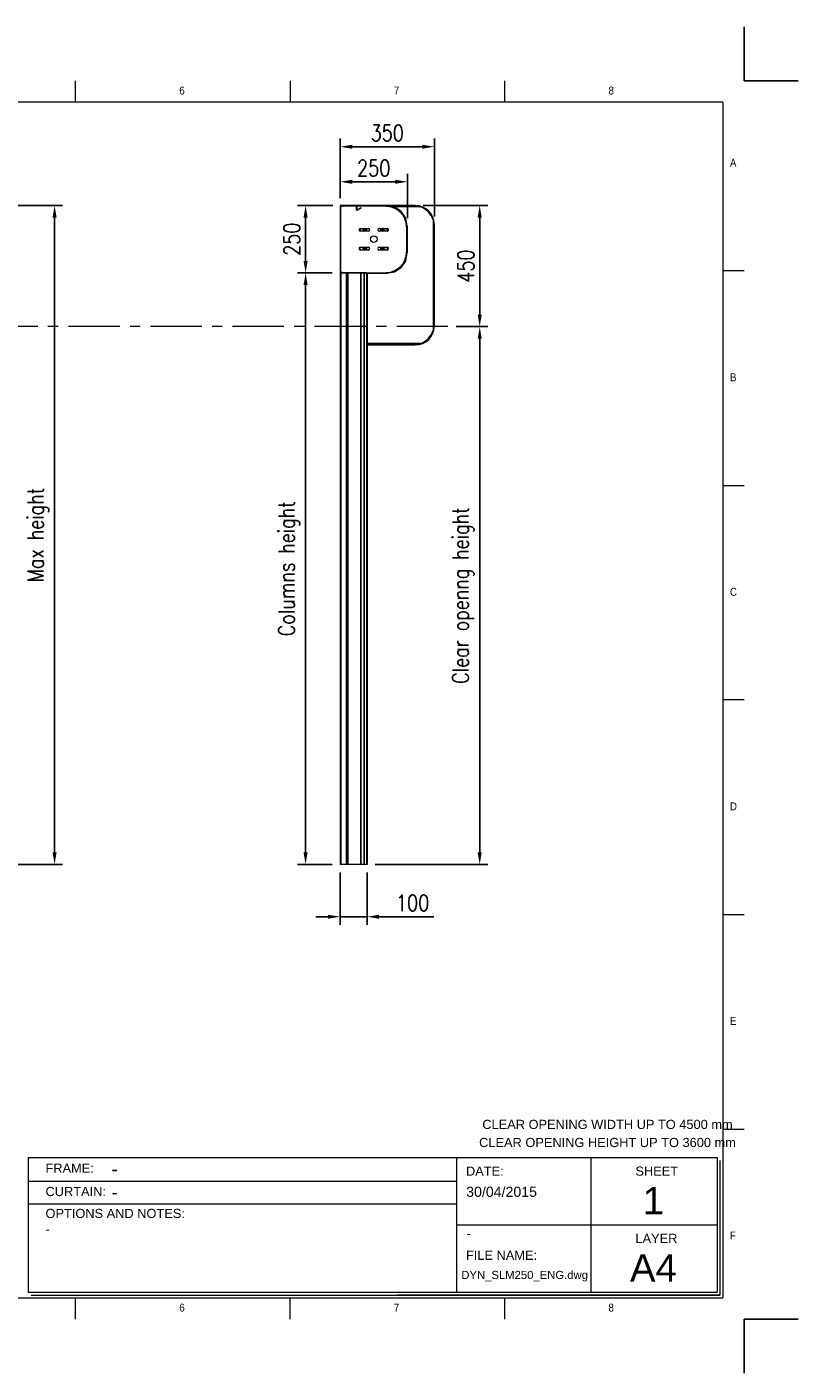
# Model space of a CAD drawing. Header units: millimetres. Extents: x 1545 to 17790, y 764 to 5765.
# Tile 4 of 4: x 5640 to 8504, y 764 to 5765. Entities that reach past the tile are written whole.
import ezdxf

# ---------------------------------------------------------------- set-up
doc = ezdxf.new("R2010")
doc.units = ezdxf.units.MM
doc.header["$LTSCALE"] = 50
doc.header["$PDSIZE"] = -1
doc.linetypes.add('CENTERX2', pattern=[20.32, 12.7, -2.54, 2.54, -2.54])
doc.layers.add('FORMAT', color=7, linetype='Continuous')
doc.styles.add('NYIP', font='romans.shx', dxfattribs={"width": 0.8})
doc.styles.add('SLDTEXTSTYLE0', font='GOTHIC.TTF', dxfattribs={"width": 0.913})
doc.styles.get("Standard").update_dxf_attribs({"font": 'GOTHIC.TTF'})
doc.dimstyles.new('STANDARD35', dxfattribs={"dimscale": 35, "dimtxt": 2, "dimasz": 1.5, "dimexe": 1, "dimexo": 1, "dimgap": 0.7, "dimtad": 1, "dimdec": 0, "dimdsep": 46, "dimtxsty": 'NYIP', "dimcen": 0, "dimclrd": 1, "dimclre": 1, "dimclrt": 2, "dimadec": 0, "dimazin": 0, "dimtfac": 1, "dimtdec": 0, "dimtix": 1, "dimtmove": 0, "dimatfit": 3, "dimfxl": 0, "dimtvp": 1, "dimtolj": 1, "dimtzin": 0, "dimarcsym": 0})

# ---------------------------------------------------------------- blocks, each defined once
blk = doc.blocks.new('A$C7C9C4F3F')
at = {"color": 7, "lineweight": 5}
for p, q in [((8295, 11245), (8295, 11504)), ((0, 1766), (199, 1766))]:
    blk.add_line(p, q, dxfattribs=at)
at = {"layer": 'FORMAT', "color": 7, "lineweight": 5}
for p, q in [((2216, 11304), (2216, 11504)), ((4209, 11504), (4209, 11304)), ((6202, 11304), (6202, 11504)), ((10188, 11304), (10188, 11504)), ((12181, 11504), (12181, 11304)), ((14174, 11304), (14174, 11504)), ((16199, 11304), (199, 11304)), ((199, 11304), (199, 199)), ((16199, 11304), (16199, 199)), ((199, 9738), (0, 9738)), ((16399, 9738), (16199, 9738)), ((0, 7745), (199, 7745)), ((16199, 7745), (16399, 7745)), ((0, 5752), (199, 5752)), ((16399, 5752), (16199, 5752)), ((0, 3759), (199, 3759)), ((16199, 3759), (16399, 3759)), ((16199, 1766), (16399, 1766)), ((8295, 0), (8295, 258)), ((199, 199), (16199, 199)), ((2224, 0), (2224, 199)), ((4018, 199), (4018, 0)), ((6210, 0), (6210, 199)), ((10188, 0), (10188, 199)), ((12181, 0), (12181, 199)), ((14174, 0), (14174, 199))]:
    blk.add_line(p, q, dxfattribs=at)
at = {"color": 7, "lineweight": 5, "char_height": 73.8, "attachment_point": 1, "style": 'SLDTEXTSTYLE0'}
for s, insert in [('1', (1203, 11450)), ('2', (3180, 11450)), ('3', (5173, 11450)), ('4', (7166, 11450)), ('5', (9159, 11450)), ('6', (11152, 11450)), ('7', (13145, 11450)), ('8', (15138, 11450)), ('A', (66, 10780)), ('A', (16266, 10780)), ('B', (66, 8787)), ('B', (16266, 8787)), ('C', (66, 6794)), ('C', (16266, 6794)), ('D', (66, 4801)), ('D', (16266, 4801)), ('E', (66, 2808)), ('1', (1012, 145)), ('2', (2988, 145)), ('3', (4981, 145)), ('4', (6974, 145))]:
    blk.add_mtext(s, dxfattribs=dict(at, insert=insert))
at = {"layer": 'FORMAT', "color": 7, "lineweight": 5, "char_height": 73.8, "attachment_point": 1, "style": 'SLDTEXTSTYLE0'}
for s, insert in [('E', (16266, 2808)), ('F', (66, 815)), ('F', (16266, 815)), ('5', (9159, 145)), ('6', (11152, 145)), ('7', (13145, 145)), ('8', (15138, 145))]:
    blk.add_mtext(s, dxfattribs=dict(at, insert=insert))
blk = doc.blocks.new('*D31')
at = {"color": 1, "lineweight": -2, "transparency": 16777216}
for p, q in [((6803.1, 5128.9), (6803.1, 5349.9)), ((6848.1, 5319.9), (7108.1, 5319.9)), ((7153.1, 5060.4), (7153.1, 5349.9))]:
    blk.add_line(p, q, dxfattribs=at)
at = {"color": 1, "transparency": 16777216}
for points in [[(6848.1, 5327.4), (6848.1, 5312.4), (6803.1, 5319.9)], [(7108.1, 5327.4), (7108.1, 5312.4), (7153.1, 5319.9)]]:
    blk.add_solid(points, dxfattribs=at)
at = {"layer": 'Defpoints', "color": 0, "transparency": 16777216}
for p in [(7153.1, 5319.9), (6803.1, 5098.9), (7153.1, 5030.4)]:
    blk.add_point(p, dxfattribs=at)
at = {"color": 2, "lineweight": 0, "transparency": 16777216, "insert": (6978.1, 5370.9), "char_height": 60, "attachment_point": 5, "style": 'NYIP'}
blk.add_mtext('\\A1;350', dxfattribs=at)
blk = doc.blocks.new('*D32')
at = {"color": 1, "lineweight": -2, "transparency": 16777216}
for p, q in [((6803.1, 5128.9), (6803.1, 5219.7)), ((7052.8, 5054.7), (7052.8, 5219.7)), ((6848.1, 5189.7), (7007.8, 5189.7))]:
    blk.add_line(p, q, dxfattribs=at)
at = {"color": 1, "transparency": 16777216}
for points in [[(6848.1, 5197.2), (6848.1, 5182.2), (6803.1, 5189.7)], [(7007.8, 5197.2), (7007.8, 5182.2), (7052.8, 5189.7)]]:
    blk.add_solid(points, dxfattribs=at)
at = {"layer": 'Defpoints', "color": 0, "transparency": 16777216}
for p in [(7052.8, 5189.7), (6803.1, 5098.9), (7052.8, 5024.7)]:
    blk.add_point(p, dxfattribs=at)
at = {"color": 2, "lineweight": 0, "transparency": 16777216, "insert": (6927.9, 5240.7), "char_height": 60, "attachment_point": 5, "style": 'NYIP'}
blk.add_mtext('\\A1;250', dxfattribs=at)
blk = doc.blocks.new('*D33')
at = {"color": 1, "lineweight": -2, "transparency": 16777216}
for p, q in [((6775.6, 5101.4), (6644.8, 5101.4)), ((6674.8, 5056.4), (6674.8, 4895.9)), ((6773.1, 4850.9), (6644.8, 4850.9))]:
    blk.add_line(p, q, dxfattribs=at)
at = {"color": 1, "transparency": 16777216}
for points in [[(6667.3, 5056.4), (6682.3, 5056.4), (6674.8, 5101.4)], [(6667.3, 4895.9), (6682.3, 4895.9), (6674.8, 4850.9)]]:
    blk.add_solid(points, dxfattribs=at)
at = {"layer": 'Defpoints', "color": 0, "transparency": 16777216}
for p in [(6805.6, 5101.4), (6674.8, 4850.9), (6803.1, 4850.9)]:
    blk.add_point(p, dxfattribs=at)
at = {"color": 2, "lineweight": 0, "transparency": 16777216, "insert": (6623.8, 4976.2), "char_height": 60, "attachment_point": 5, "rotation": 90, "style": 'NYIP'}
blk.add_mtext('\\A1;250', dxfattribs=at)
blk = doc.blocks.new('*D34')
at = {"color": 1, "lineweight": -2, "transparency": 16777216}
for p, q in [((6773.1, 4850.9), (6644.8, 4850.9)), ((6674.8, 4805.9), (6674.8, 2697.9)), ((6773.1, 2652.9), (6644.8, 2652.9))]:
    blk.add_line(p, q, dxfattribs=at)
at = {"color": 1, "transparency": 16777216}
for points in [[(6667.3, 4805.9), (6682.3, 4805.9), (6674.8, 4850.9)], [(6667.3, 2697.9), (6682.3, 2697.9), (6674.8, 2652.9)]]:
    blk.add_solid(points, dxfattribs=at)
at = {"layer": 'Defpoints', "color": 0, "transparency": 16777216}
for p in [(6803.1, 4850.9), (6674.8, 2652.9), (6803.1, 2652.9)]:
    blk.add_point(p, dxfattribs=at)
at = {"color": 2, "lineweight": 0, "transparency": 16777216, "insert": (6613.8, 3751.9), "char_height": 60, "attachment_point": 5, "rotation": 90, "style": 'NYIP'}
blk.add_mtext('\\A1;Columns height', dxfattribs=at)
blk = doc.blocks.new('*D35')
at = {"color": 1, "lineweight": -2, "transparency": 16777216}
for p, q in [((7112.1, 5101.4), (7351.6, 5101.4)), ((7321.6, 5056.4), (7321.6, 4696.4)), ((7233.7, 4651.4), (7351.6, 4651.4))]:
    blk.add_line(p, q, dxfattribs=at)
at = {"color": 1, "transparency": 16777216}
for points in [[(7314.1, 5056.4), (7329.1, 5056.4), (7321.6, 5101.4)], [(7314.1, 4696.4), (7329.1, 4696.4), (7321.6, 4651.4)]]:
    blk.add_solid(points, dxfattribs=at)
at = {"layer": 'Defpoints', "color": 0, "transparency": 16777216}
for p in [(7082.1, 5101.4), (7203.7, 4651.4), (7321.6, 4651.4)]:
    blk.add_point(p, dxfattribs=at)
at = {"color": 2, "lineweight": 0, "transparency": 16777216, "insert": (7270.6, 4876.4), "char_height": 60, "attachment_point": 5, "rotation": 90, "style": 'NYIP'}
blk.add_mtext('\\A1;450', dxfattribs=at)
blk = doc.blocks.new('*D36')
at = {"color": 1, "lineweight": -2, "transparency": 16777216}
for p, q in [((7233.7, 4651.4), (7351.6, 4651.4)), ((7321.6, 2697.9), (7321.6, 4606.4)), ((6933.1, 2652.9), (7351.6, 2652.9))]:
    blk.add_line(p, q, dxfattribs=at)
at = {"color": 1, "transparency": 16777216}
for points in [[(7314.1, 4606.4), (7329.1, 4606.4), (7321.6, 4651.4)], [(7314.1, 2697.9), (7329.1, 2697.9), (7321.6, 2652.9)]]:
    blk.add_solid(points, dxfattribs=at)
at = {"layer": 'Defpoints', "color": 0, "transparency": 16777216}
for p in [(7203.7, 4651.4), (7321.6, 4651.4), (6903.1, 2652.9)]:
    blk.add_point(p, dxfattribs=at)
at = {"color": 2, "lineweight": 0, "transparency": 16777216, "insert": (7260.6, 3652.2), "char_height": 60, "attachment_point": 5, "rotation": 90, "style": 'NYIP'}
blk.add_mtext('\\A1;Clear openng height', dxfattribs=at)
blk = doc.blocks.new('*D37')
at = {"color": 1, "lineweight": -2, "transparency": 16777216}
for p, q in [((6803.1, 2622.9), (6803.1, 2429.1)), ((6903.1, 2622.9), (6903.1, 2429.1)), ((6758.1, 2459.1), (6713.1, 2459.1)), ((6803.1, 2459.1), (6903.1, 2459.1)), ((6948.1, 2459.1), (7151.7, 2459.1))]:
    blk.add_line(p, q, dxfattribs=at)
at = {"color": 1, "transparency": 16777216}
for points in [[(6758.1, 2466.6), (6758.1, 2451.6), (6803.1, 2459.1)], [(6948.1, 2466.6), (6948.1, 2451.6), (6903.1, 2459.1)]]:
    blk.add_solid(points, dxfattribs=at)
at = {"layer": 'Defpoints', "color": 0, "transparency": 16777216}
for p in [(6803.1, 2652.9), (6903.1, 2652.9), (6903.1, 2459.1)]:
    blk.add_point(p, dxfattribs=at)
at = {"color": 2, "lineweight": 0, "transparency": 16777216, "insert": (7072.4, 2510.1), "char_height": 60, "attachment_point": 5, "style": 'NYIP'}
blk.add_mtext('\\A1;100', dxfattribs=at)
blk = doc.blocks.new('*D41')
at = {"color": 1, "lineweight": -2, "transparency": 16777216}
for p, q in [((5274, 5101.4), (5772.3, 5101.4)), ((5742.3, 5056.4), (5742.3, 2697.9)), ((5274, 2652.9), (5772.3, 2652.9))]:
    blk.add_line(p, q, dxfattribs=at)
at = {"color": 1, "transparency": 16777216}
for points in [[(5734.8, 5056.4), (5749.8, 5056.4), (5742.3, 5101.4)], [(5734.8, 2697.9), (5749.8, 2697.9), (5742.3, 2652.9)]]:
    blk.add_solid(points, dxfattribs=at)
at = {"layer": 'Defpoints', "color": 0, "transparency": 16777216}
for p in [(5244, 5101.4), (5244, 2652.9), (5742.3, 2652.9)]:
    blk.add_point(p, dxfattribs=at)
at = {"color": 2, "lineweight": 0, "transparency": 16777216, "insert": (5681.3, 3877.2), "char_height": 60, "attachment_point": 5, "rotation": 90, "style": 'NYIP'}
blk.add_mtext('\\A1;Max height', dxfattribs=at)

msp = doc.modelspace()

# ---------------------------------------------------------------- linework, layer by layer
at = {"color": 2}
for p, q in [((8304.3, 5565), (8304.3, 5765)), ((8304.3, 5565), (8504.3, 5565)), ((8304.3, 963.5), (8504.3, 963.5)), ((8304.3, 963.5), (8304.3, 763.5))]:
    msp.add_line(p, q, dxfattribs=at)
at = {"color": 7, "lineweight": 5}
for p, q in [((6804.6, 5098.9), (6803.1, 5098.9)), ((6803.1, 5098.9), (6803.1, 4851.9)), ((6803.7, 5101.4), (6803.7, 5100.5)), ((6805.6, 5101.4), (6803.7, 5101.4)), ((6804.6, 5098.9), (6804.6, 4851.9)), ((6804.6, 5096.6), (6805.1, 5096.6)), ((6804.7, 5099.4), (6808.2, 5099.4)), ((6805.1, 5096.6), (6805.1, 4854.9)), ((6808.2, 5096.6), (6805.1, 5096.6)), ((6805.6, 5101.4), (6805.6, 5099.9)), ((6862.6, 5101.4), (6805.6, 5101.4)), ((6862.6, 5099.9), (6805.6, 5099.9)), ((6808.2, 5099.4), (6808.2, 5099.9)), ((6808.2, 5099.4), (6808.2, 5096.6)), ((6974.2, 5099.4), (6808.2, 5099.4)), ((6862.6, 5099.9), (6862.6, 5101.4)), ((7082.1, 5101.4), (6862.6, 5101.4)), ((6865.1, 5098.9), (6863.6, 5098.9)), ((6863.6, 5086.2), (6863.6, 5098.9)), ((6863.6, 5086.2), (6865.1, 5086.2)), ((6865.6, 5097.5), (6864.4, 5097.5)), ((6864.4, 5097.5), (6864.4, 5084.9)), ((6864.4, 5084.9), (6865.6, 5084.9)), ((6864.6, 5100.4), (6865.8, 5100.4)), ((6864.9, 5099.9), (6865.3, 5099.9)), ((6865.1, 5086.2), (6865.1, 5098.9)), ((6865.6, 5097.5), (6865.6, 5084.9)), ((6880.2, 5093.2), (6866.6, 5085.4)), ((6866.6, 5085.4), (6867.3, 5084.1)), ((6880.9, 5091.9), (6867.3, 5084.1)), ((6868, 5101.1), (6868, 5099.9)), ((6976.4, 5101.1), (6868, 5101.1)), ((6976.4, 5099.9), (6868, 5099.9)), ((6880.9, 5091.9), (6880.2, 5093.2)), ((6974.2, 5099.9), (6974.2, 5099.4)), ((6974.2, 5099.4), (6974.2, 5097.9)), ((6974.2, 5097.9), (6974.6, 5097.9)), ((6976.4, 5099.9), (6976.4, 5101.1)), ((6977.1, 5101), (6976.8, 5099.9)), ((7004.8, 5094.3), (6976.8, 5099.9)), ((7005.1, 5095.5), (6977.1, 5101)), ((6980.2, 5100.4), (7082.1, 5100.4)), ((6990.5, 5097.1), (6985.3, 5097.1)), ((7099.7, 5097.1), (6996.7, 5097.1)), ((7004.8, 5094.3), (7005.1, 5095.5)), ((7006.4, 5094.9), (7005.7, 5093.9)), ((7029.2, 5078.2), (7005.7, 5093.9)), ((7029.9, 5079.2), (7006.4, 5094.9)), ((7029.2, 5078.2), (7029.9, 5079.2)), ((7030.9, 5078.2), (7029.9, 5077.6)), ((7045.6, 5054), (7029.9, 5077.6)), ((7046.6, 5054.7), (7030.9, 5078.2)), ((7045.6, 5054), (7046.6, 5054.7)), ((7047.2, 5053.4), (7046, 5053.2)), ((7051.5, 5025.1), (7046, 5053.2)), ((7052.7, 5025.4), (7047.2, 5053.4)), ((6878.1, 5006.2), (6878.1, 5013.9)), ((6878.3, 5016.7), (6907.8, 5016.7)), ((6907.8, 5006.2), (6878.3, 5006.2)), ((6894.8, 5013.8), (6888.5, 5007.5)), ((6896, 5010.1), (6896.1, 5010.7)), ((6948.3, 5016.7), (6977.8, 5016.7)), ((6977.8, 5006.2), (6948.3, 5006.2)), ((6965, 5010.1), (6960.1, 5015.1)), ((6978.1, 5013.9), (6978.1, 5006.2)), ((6980.6, 5015.9), (6980.6, 5006.9)), ((7051.1, 5022.9), (7049.6, 5022.9)), ((7051.1, 4927.9), (7051.1, 5022.9)), ((7051.1, 5022.9), (7051.6, 5022.9)), ((7051.5, 5025.1), (7052.7, 5025.4)), ((7052.8, 5024.7), (7051.6, 5024.7)), ((7051.6, 4926.1), (7051.6, 5024.7)), ((7052.8, 4926.1), (7052.8, 5024.7)), ((7148.2, 5048.6), (7148.2, 4636.9)), ((7152.1, 5030.4), (7151.5, 5030.4)), ((7151.7, 5026.2), (7152.1, 5026.2)), ((7152.1, 5030.4), (7152.1, 4654.4)), ((7153.1, 4654.4), (7153.1, 5030.4)), ((6878.1, 4938.9), (6878.1, 4946.7)), ((6878.3, 4946.7), (6907.8, 4946.7)), ((6907.8, 4936.2), (6878.3, 4936.2)), ((6888.7, 4945.2), (6895.1, 4938.9)), ((6948.3, 4946.7), (6977.8, 4946.7)), ((6977.8, 4936.2), (6948.3, 4936.2)), ((6959.6, 4937.3), (6965, 4942.6)), ((6978.1, 4946.7), (6978.1, 4938.9)), ((6980.6, 4945.9), (6980.6, 4936.9)), ((7046, 4897.7), (7051.5, 4925.7)), ((7047.2, 4897.4), (7052.7, 4925.4)), ((7051.1, 4927.9), (7049.6, 4927.9)), ((7051.6, 4927.9), (7051.1, 4927.9)), ((7052.7, 4925.4), (7051.5, 4925.7)), ((7051.6, 4926.1), (7052.8, 4926.1)), ((6803.1, 4851.9), (6804.6, 4851.9)), ((6803.1, 4850.9), (6803.1, 4851.9)), ((6805.1, 4854.9), (6804.6, 4854.9)), ((6806.6, 4854.2), (6804.6, 4854.2)), ((6805.1, 4854.9), (6808.5, 4854.9)), ((6806.6, 4854.2), (6806.6, 4854.9)), ((6807.1, 4854.2), (6806.6, 4854.2)), ((6807, 4850.9), (6807, 4854.2)), ((6807.1, 4854.9), (6807.1, 4854.2)), ((6808.2, 4854.2), (6807.1, 4854.2)), ((6808.2, 4853.4), (6808.2, 4854.2)), ((6808.2, 4852.9), (6808.2, 4853.4)), ((6808.2, 4853.4), (6808.5, 4853.4)), ((6808.5, 4852.9), (6808.2, 4852.9)), ((6808.2, 4850.9), (6808.2, 4852.9)), ((6808.5, 4854.9), (6808.5, 4851.4)), ((6974.6, 4852.9), (6974.2, 4852.9)), ((6974.2, 4851.4), (6974.2, 4852.9)), ((6976.8, 4851), (7004.8, 4856.5)), ((6977.1, 4849.8), (7005.1, 4855.4)), ((7005.1, 4855.4), (7004.8, 4856.5)), ((7005.7, 4856.9), (7029.2, 4872.6)), ((7005.7, 4856.9), (7006.4, 4855.9)), ((7006.4, 4855.9), (7029.9, 4871.6)), ((7029.9, 4871.6), (7029.2, 4872.6)), ((7029.9, 4873.3), (7045.6, 4896.8)), ((7029.9, 4873.3), (7030.9, 4872.6)), ((7030.9, 4872.6), (7046.6, 4896.2)), ((7046.6, 4896.2), (7045.6, 4896.8)), ((7046, 4897.7), (7047.2, 4897.4)), ((6803.1, 4850.9), (6803.1, 2652.9)), ((6805.9, 4850.9), (6803.1, 4850.9)), ((6805.9, 4850.9), (6805.9, 2652.9)), ((6825.3, 4850.9), (6805.9, 4850.9)), ((6808.5, 4851.4), (6974.2, 4851.4)), ((6808.5, 4850.9), (6808.5, 4851.4)), ((6825.3, 4850.9), (6825.3, 4732.9)), ((6830.1, 4850.9), (6825.3, 4850.9)), ((6825.3, 4847.9), (6828.6, 4847.9)), ((6828.1, 4847.9), (6828.1, 4732.9)), ((6832, 4850.9), (6830.1, 4850.9)), ((6832, 4850.9), (6832, 2652.9)), ((6879.1, 4850.9), (6832, 4850.9)), ((6879.1, 4850.9), (6879.1, 2652.9)), ((6880.1, 4850.9), (6879.1, 4850.9)), ((6880.1, 4850.9), (6880.1, 2652.9)), ((6881.5, 4850.9), (6880.1, 4850.9)), ((6900.1, 4850.9), (6881.5, 4850.9)), ((6891.1, 4850.9), (6891.1, 2652.9)), ((6892.8, 4850.9), (6892.8, 2652.9)), ((6900.1, 4850.9), (6900.1, 4849.7)), ((6900.1, 4850.9), (6976.4, 4850.9)), ((6900.1, 4849.7), (6976.4, 4849.7)), ((6900.5, 4849.7), (6900.5, 2652.9)), ((6901.5, 4849.7), (6901.5, 2652.9)), ((6903.1, 4849.7), (6903.1, 2652.9)), ((6974.2, 4851.4), (6974.2, 4850.9)), ((6976.4, 4849.7), (6976.4, 4850.9)), ((6976.8, 4851), (6977.1, 4849.8)), ((6825.3, 4732.9), (6825.3, 2652.9)), ((6828.1, 4732.9), (6825.3, 4732.9)), ((6828.1, 4732.9), (6828.1, 2652.9)), ((7151.5, 4654.4), (7152.1, 4654.4)), ((7152.1, 4659.7), (7151.7, 4659.7)), ((7099.7, 4588.3), (6903.1, 4588.3)), ((7082.1, 4584.4), (6903.1, 4584.4)), ((6903.1, 4583.4), (7082.1, 4583.4)), ((7076.8, 4584.8), (7076.8, 4584.4)), ((7082.1, 4584.4), (7082.1, 4585)), ((6805.9, 2652.9), (6803.1, 2652.9)), ((6825.3, 2652.9), (6805.9, 2652.9)), ((6828.1, 2652.9), (6825.3, 2652.9)), ((6832, 2652.9), (6828.1, 2652.9)), ((6879.1, 2652.9), (6832, 2652.9)), ((6880.1, 2652.9), (6879.1, 2652.9)), ((6891.1, 2652.9), (6880.1, 2652.9)), ((6892.8, 2652.9), (6891.1, 2652.9)), ((6900.5, 2652.9), (6892.8, 2652.9)), ((6901.5, 2652.9), (6900.5, 2652.9)), ((6903.1, 2652.9), (6901.5, 2652.9))]:
    msp.add_line(p, q, dxfattribs=at)
at = {"color": 1, "linetype": 'CENTERX2', "lineweight": 5, "ltscale": 0.3}
msp.add_line((7203.7, 4651.4), (2748.6, 4651.4), dxfattribs=at)
at = {"lineweight": 5}
for p, q in [((5644.7, 1563.9), (8204, 1563.9)), ((5644.7, 1563.9), (5644.7, 1063.9)), ((7234.9, 1563.9), (7234.9, 1063.9)), ((7734.9, 1563.9), (7734.9, 1063.9)), ((8204, 1563.9), (8204, 1063.9)), ((8214.3, 1553.6), (8214.3, 1053.6)), ((5646.7, 1476.4), (7234.9, 1476.4)), ((5646.7, 1392.4), (7234.9, 1392.4)), ((7234.9, 1313.9), (8204, 1313.9)), ((5644.7, 1063.9), (8204, 1063.9)), ((5655.1, 1053.6), (8214.3, 1053.6)), ((8214.3, 1053.6), (7015.3, 1053.6)), ((7025.6, 1053.6), (8214.3, 1053.6))]:
    msp.add_line(p, q, dxfattribs=at)
at = {"color": 7, "lineweight": 5, "flags": 128}
for points in [[(6878.4, 5016.7), (6878.3, 5016.1), (6878.1, 5013.9)], [(6894.3, 5006.2), (6897, 5008.9), (6899.1, 5010.8)], [(6978.1, 5013.9), (6977.9, 5016.1), (6977.8, 5016.7)], [(6878.1, 4938.9), (6878.3, 4936.7), (6878.4, 4936.2)], [(6899.1, 4942), (6896.5, 4944.4), (6894.3, 4946.7)], [(6894.4, 4945.1), (6894.8, 4944.5), (6895.6, 4943.6)], [(6977.8, 4936.2), (6977.9, 4936.7), (6978.1, 4938.9)]]:
    msp.add_lwpolyline(points, dxfattribs=at)
at = {"color": 7, "lineweight": 5}
msp.add_circle((6928.1, 4976.4), 12.5, dxfattribs=at)
for centre, radius, start, end in [((6805.6, 5098.9), 2.5, 90, 180), ((6805.6, 5098.9), 1, 90, 180), ((6862.6, 5098.9), 2.5, 0, 90), ((6862.6, 5098.9), 1, 0, 90), ((6866.1, 5086.2), 2.5, 180, 300), ((6868, 5097.5), 3.57, 90, 180), ((6866.1, 5086.2), 1, 180, 300), ((6868, 5097.5), 2.37, 90, 180), ((6974.6, 5022.9), 75, 360, 90), ((6976.4, 5097.5), 3.57, 78.75, 90), ((6976.4, 5097.5), 2.37, 78.75, 90), ((7004.4, 5092), 2.37, 56.25, 78.75), ((7004.4, 5092), 3.57, 56.25, 78.75), ((7027.9, 5076.2), 2.37, 33.75, 56.25), ((7027.9, 5076.2), 3.57, 33.75, 56.25), ((7043.7, 5052.7), 2.37, 11.25, 33.75), ((7043.7, 5052.7), 3.57, 11.25, 33.75), ((7082.1, 5030.4), 71, 0, 90), ((7082.1, 5030.4), 70, 0, 90), ((7076.8, 5025.7), 75, 17.7481, 72.2552), ((6878.3, 5011.4), 5.25, 90, 270), ((6890.6, 5013.9), 12.7, 167.6607, 191.7818), ((6893.1, 5011.4), 6, 118.955, 180), ((6891.6, 5010.7), 4.5, 0, 172.9719), ((6893.1, 5011.4), 6, 180, 241.045), ((6891.6, 5010.7), 4.5, 239.2412, 281.0478), ((6928.1, 4976.4), 46.5, 128.7896, 140.2242), ((6893.1, 5011.4), 6, 298.955, 61.045), ((6890.6, 5013.9), 12.5, 321.5508, 3.4019), ((6907.1, 5014.9), 4, 154.0555, 183.4019), ((6907.8, 5011.4), 5.25, 270, 90), ((6948.3, 5011.4), 5.25, 90, 270), ((6949.1, 5014.9), 4, 356.5987, 25.9445), ((6965.6, 5013.9), 12.5, 176.5987, 218.4393), ((6963.1, 5011.4), 6, 118.955, 180), ((6963.1, 5011.4), 6, 180, 241.045), ((6928.1, 4976.4), 45, 41.3847, 49.8229), ((6957.4, 5005.5), 4.89, 11.0309, 87.4829), ((6960.6, 5010.7), 4.5, 0, 128.1767), ((6960.6, 5010.7), 4.5, 284.9396, 0), ((6963.1, 5011.4), 6, 298.955, 61.045), ((6977.8, 5011.4), 5.25, 270, 90), ((6965.6, 5013.9), 12.7, 348.2182, 12.3393), ((7049.2, 5024.7), 2.37, 0, 11.25), ((7049.2, 5024.7), 3.57, 0, 11.25), ((6878.3, 4941.4), 5.25, 90, 270), ((6893.1, 4941.4), 6, 118.955, 180), ((6891.6, 4941.7), 4.5, 187.7524, 0), ((6893.1, 4941.4), 6, 180, 241.045), ((6891.6, 4941.7), 4.5, 0, 153.6935), ((6893.1, 4941.4), 6, 298.955, 61.045), ((6890.6, 4938.9), 12.5, 356.4535, 38.1956), ((6907.1, 4937.9), 4, 176.4535, 205.9445), ((6907.8, 4941.4), 5.25, 270, 90), ((6948.3, 4941.4), 5.25, 90, 270), ((6949.1, 4937.9), 4, 334.0555, 3.4746), ((6965.6, 4938.9), 12.5, 141.6839, 183.4746), ((6928.1, 4976.4), 45, 310.1771, 318.6153), ((6963.1, 4941.4), 6, 118.955, 180), ((6963.1, 4941.4), 6, 180, 241.045), ((6957.2, 4947.1), 5, 270.6976, 345.696), ((6960.6, 4941.7), 4.5, 240.4242, 0), ((6960.6, 4941.7), 4.5, 0, 79.971), ((6963.1, 4941.4), 6, 298.955, 61.045), ((6974.6, 4927.9), 75, 270, 0), ((6977.8, 4941.4), 5.25, 270, 90), ((7049.2, 4926.1), 2.37, 348.75, 0), ((7049.2, 4926.1), 3.57, 348.75, 0), ((6805.6, 4851.9), 2.5, 180, 203.5782), ((6805.6, 4851.9), 1, 180, 270), ((7004.4, 4858.9), 2.37, 281.25, 303.75), ((7004.4, 4858.9), 3.57, 281.25, 303.75), ((7027.9, 4874.6), 2.37, 303.75, 326.25), ((7027.9, 4874.6), 3.57, 303.75, 326.25), ((7043.7, 4898.1), 2.37, 326.25, 348.75), ((7043.7, 4898.1), 3.57, 326.25, 348.75), ((6976.4, 4853.3), 2.37, 270, 281.25), ((6976.4, 4853.3), 3.57, 270, 281.25), ((7082.1, 4654.4), 70, 270, 0), ((7082.1, 4654.4), 71, 270, 0), ((7076.8, 4659.7), 75, 287.7448, 342.2552)]:
    msp.add_arc(centre, radius, start, end, dxfattribs=at)
for points, knots in [([(7087.6, 5100), (7088.5, 5099.9), (7090.9, 5099.7), (7094.9, 5098.7), (7098, 5097.7), (7099.7, 5097.1)], [0, 0, 0, 0, 0.221336, 0.58327, 1, 1, 1, 1]), ([(7148.2, 5048.6), (7148.9, 5046.7), (7150.1, 5043.1), (7151.1, 5037.6), (7151.5, 5032), (7151.6, 5028.2), (7151.7, 5026.2)], [0, 0, 0, 0, 0.254826, 0.504243, 0.731462, 1, 1, 1, 1]), ([(7151.7, 4659.7), (7151.6, 4658.1), (7151.6, 4655), (7151.3, 4650.5), (7150.8, 4646.1), (7149.8, 4641.6), (7148.8, 4638.5), (7148.2, 4636.9)], [0, 0, 0, 0, 0.203019, 0.3996129, 0.5821132, 0.7763527, 1, 1, 1, 1]), ([(7099.7, 4588.3), (7097.8, 4587.6), (7094, 4586.4), (7088.5, 4585.4), (7082.7, 4585), (7078.9, 4584.9), (7076.8, 4584.8)], [0, 0, 0, 0, 0.256475, 0.50423, 0.732128, 1, 1, 1, 1])]:
    msp.add_open_spline(points, degree=3, knots=knots, dxfattribs=at)

# ---------------------------------------------------------------- block references
at = {"xscale": 0.4, "yscale": 0.4, "zscale": 0.4}
msp.add_blockref('A$C7C9C4F3F', (1744.9, 963.5), dxfattribs=at)

# ---------------------------------------------------------------- texts
at = {"lineweight": 5}
for s, insert, char_height, width, attachment_point in [('{\\fArial|b0|i0|c0|p34;CLEAR OPENING WIDTH UP TO 4500 mm}', (7796.4, 1704.5), 34.043, 1130.977, 2), ('{\\fArial|b0|i0|c0|p34;CLEAR OPENING HEIGHT UP TO 3600 mm}', (7796.4, 1637.3), 34.043, 1130.977, 2), ('{\\fArial|b0|i0|c0|p34;FRAME:}', (5708.6, 1541.9), 34.043, 578.728, 1), ('{\\fArial|b0|i0|c0|p34;-}', (5953.6, 1547.1), 50, 1057.823, 1), ('{\\fArial|b0|i0|c0|p34;DATE:}', (7270.6, 1531), 34.043, 578.728, 1), ('{\\fArial|b0|i0|c0|p34;SHEET}', (7900.1, 1531), 34.043, 578.728, 1), ('{\\fArial|b0|i0|c0|p34;CURTAIN:}', (5708.6, 1455.2), 34.043, 578.728, 1), ('{\\fArial|b0|i0|c0|p34;\\H0.752x;30/04/2015}', (7271.5, 1455.9), 50, 1044.717, 1), ('{\\fArial|b0|i0|c0|p34;1}', (7966.9, 1455.1), 102, 223.943, 2), ('{\\fArial|b0|i0|c0|p34;-}', (5953.6, 1460.8), 50, 1057.823, 1), ('{\\fArial|b0|i0|c0|p34;OPTIONS AND NOTES:}', (5708.6, 1373.7), 34.043, 578.728, 1), ('{\\fArial|b0|i0|c0|p34;-}', (5708.6, 1315.3), 34.043, 578.728, 1), ('{\\fArial|b0|i0|c0|p34;\\H0.752x;-}', (7271.5, 1301.4), 50, 1044.717, 1), ('{\\fArial|b0|i0|c0|p34;LAYER}', (7900.1, 1281), 34.043, 578.728, 1), ('{\\fArial|b0|i0|c0|p34;FILE NAME:}', (7270.6, 1218.3), 34.043, 578.728, 1), ('{\\fArial|b0|i0|c0|p34;A4}', (7966.9, 1205.1), 102, 223.943, 2), ('{\\fArial|b0|i0|c0|p34;DYN_SLM250_ENG.dwg}', (7253.3, 1143.2), 30, 1044.717, 1)]:
    msp.add_mtext(s, dxfattribs=dict(at, insert=insert, char_height=char_height, width=width, attachment_point=attachment_point))

# ---------------------------------------------------------------- dimensions: what is measured, and where the dimension line sits
at = {"color": 1, "lineweight": 0}
for base, p2, picture, middle in [((7153.1, 5319.9), (7153.1, 5030.4), '*D31', (6978.1, 5370.9)), ((7052.8, 5189.7), (7052.8, 5024.7), '*D32', (6927.9, 5240.7))]:
    dim = msp.add_linear_dim(base=base, p1=(6803.1, 5098.9), p2=p2, dimstyle='STANDARD35', override={"dimscale": 30}, dxfattribs=at)
    dim.commit()
    dim.dimension.update_dxf_attribs({"geometry": picture, "text_midpoint": middle})
for base, p1, p2, text, picture, middle in [((5742.3, 2652.9), (5244, 5101.4), (5244, 2652.9), 'Max height', '*D41', (5681.3, 3877.2)), ((6674.8, 2652.9), (6803.1, 4850.9), (6803.1, 2652.9), 'Columns height', '*D34', (6613.8, 3751.9)), ((7321.6, 4651.4), (6903.1, 2652.9), (7203.7, 4651.4), 'Clear openng height', '*D36', (7260.6, 3652.2))]:
    dim = msp.add_linear_dim(base=base, p1=p1, p2=p2, angle=90, text=text, dimstyle='STANDARD35', override={"dimscale": 30}, dxfattribs=at)
    dim.commit()
    dim.dimension.update_dxf_attribs({"geometry": picture, "text_midpoint": middle})
for base, p1, p2, picture, middle in [((6674.79286, 4850.9112), (6805.59164, 5101.41119), (6803.09164, 4850.9112), '*D33', (6623.79286, 4976.1612)), ((7321.6, 4651.4), (7082.1, 5101.4), (7203.7, 4651.4), '*D35', (7270.6, 4876.4))]:
    dim = msp.add_linear_dim(base=base, p1=p1, p2=p2, angle=90, dimstyle='STANDARD35', override={"dimscale": 30}, dxfattribs=at)
    dim.commit()
    dim.dimension.update_dxf_attribs({"geometry": picture, "text_midpoint": middle})
dim = msp.add_linear_dim(base=(6903.1, 2459.1), p1=(6803.1, 2652.9), p2=(6903.1, 2652.9), dimstyle='STANDARD35', override={"dimscale": 30}, dxfattribs=at)
dim.commit()
dim.dimension.update_dxf_attribs({"geometry": '*D37', "text_midpoint": (7072.4, 2459.1), "dimtype": 160})

doc.saveas('drawing.dxf')
